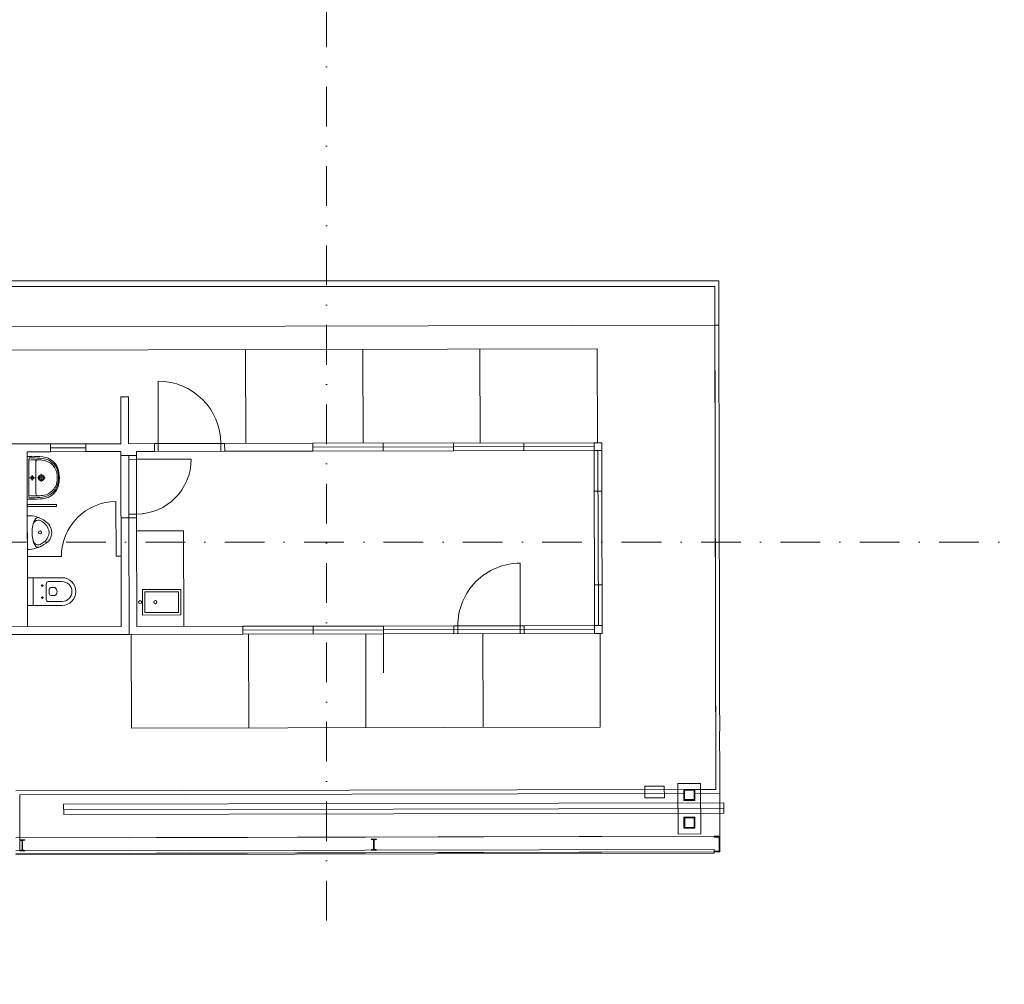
# Model space of a CAD drawing. Header units: millimetres. Extents: x -916886 to 3713765, y -2985421 to 1675785.
# Tile 77 of 256: x 962683 to 975287, y -5656 to 6688. Entities that reach past the tile are written whole.
import ezdxf
from ezdxf import colors
from ezdxf.entities.mleader import LeaderData, LeaderLine
from ezdxf.math import Vec2, Vec3

# ---------------------------------------------------------------- set-up
doc = ezdxf.new("R2010")
doc.units = ezdxf.units.MM
doc.linetypes.add('DASHDOT', pattern=[25.4, 12.7, -6.35, 0, -6.35])
doc.layers.add('A99_N_kce-pohl', color=1, linetype='Continuous', lineweight=9)
doc.layers.add('A99_N_txt-popis-50 @ 200', color=240, linetype='Continuous', lineweight=9)
doc.styles.add('A99_popis', font='isocpeur.ttf')

# ---------------------------------------------------------------- blocks, each defined once
blk = doc.blocks.new('I160')
for p, q in [((-37, 160), (-37, 158)), ((-37, 160), (37, 160)), ((-8, 148), (-34, 154)), ((8, 148), (34, 154)), ((37, 160), (37, 158)), ((-37, 0), (-37, 2)), ((37, 0), (-37, 0)), ((-8, 12), (-34, 6)), ((-3, 18), (-3, 142)), ((3, 18), (3, 142)), ((8, 12), (34, 6)), ((37, 0), (37, 2))]:
    blk.add_line(p, q)
for centre, radius, start, end in [((-33, 158), 3.8, 180, 256), ((-9, 142), 6.3, 0, 76), ((9, 142), 6.3, 104, 180), ((33, 158), 3.8, 284, 0), ((-33, 2), 3.8, 104, 180), ((-9, 18), 6.3, 284, 0), ((9, 18), 6.3, 180, 256), ((33, 2), 3.8, 0, 76)]:
    blk.add_arc(centre, radius, start, end)

msp = doc.modelspace()

# ---------------------------------------------------------------- linework, layer by layer
at = {"linetype": 'Continuous', "lineweight": 0}
for p, q in [((964456.9, 1162.7), (964455, 2062.7)), ((964406.7, 1262.6), (965306.7, 1264.5)), ((965256.9, 1164.4), (965256.7, 1264.4)), ((964406.9, 1162.6), (965306.9, 1164.5))]:
    msp.add_line(p, q, dxfattribs=at)
at = {"lineweight": 5}
for p, q in [((963223.8, -452.4), (962781.3, -453.3)), ((962781.3, -453.3), (962782.1, -808.3)), ((962856.3, -453.2), (962857.1, -808.2)), ((963223.9, -502.4), (963051.4, -502.8)), ((962956.5, -553), (962986.5, -552.9)), ((962971.5, -537.9), (962971.6, -567.9)), ((963021.5, -532.8), (963021.9, -727.8)), ((963061.6, -600.2), (963061.8, -660.2)), ((963081.6, -580.2), (963133.7, -580.1)), ((962956.9, -708), (962986.9, -707.9)), ((962971.8, -692.9), (962971.9, -722.9)), ((963081.8, -680.2), (963134, -680.1)), ((962782.1, -808.3), (963224.6, -807.4)), ((963052, -757.8), (963224.5, -757.4))]:
    msp.add_line(p, q, dxfattribs=at)
for centre in [(962971.5, -552.9), (962971.9, -707.9)]:
    msp.add_circle(centre, 7.5, dxfattribs=at)
at = {"linetype": 'Continuous', "lineweight": 0}
msp.add_arc((964456.7, 1262.7), 800, 0.12122, 90.12122, dxfattribs=at)
at = {"lineweight": 5}
for centre, radius, start, end in [((963051.5, -532.8), 30, 90.12122, 180.12122), ((963224.2, -629.9), 177.5, 270.12122, 90.12122), ((963224.2, -629.9), 127.5, 270.12122, 90.12122), ((963081.6, -600.2), 20, 90.12122, 180.12122), ((963100, -631.8), 61.7, 1.63402, 56.85534), ((963100, -628.5), 61.7, 303.3871, 358.60842), ((963051.9, -727.8), 30, 180.12122, 270.12122), ((963081.8, -660.2), 20, 180.12122, 270.12122)]:
    msp.add_arc(centre, radius, start, end, dxfattribs=at)
at = {"layer": 'A99_N_kce-pohl', "color": 7, "lineweight": 9, "ltscale": 2}
for p, q in [((971582.5, 2777.8), (959774.5, 2752.8)), ((971582.5, 2777.8), (959774.5, 2752.8)), ((971582.5, 2777.8), (971632.5, 2777.9)), ((971582.5, 2777.8), (971632.5, 2777.9)), ((959775.2, 2452.8), (970075.2, 2474.6)), ((959775.2, 2452.8), (970075.2, 2474.6)), ((965577.7, 1265.1), (965575.2, 2465.1)), ((965577.7, 1265.1), (965575.2, 2465.1)), ((967077.7, 1268.3), (967075.2, 2468.3)), ((967077.7, 1268.3), (967075.2, 2468.3)), ((968577.7, 1271.4), (968575.2, 2471.4)), ((968577.7, 1271.4), (968575.2, 2471.4)), ((970077.7, 1274.6), (970075.2, 2474.6)), ((970077.7, 1274.6), (970075.2, 2474.6)), ((964076.4, 1861.9), (963976.4, 1861.7)), ((964076.4, 1861.9), (963976.4, 1861.7)), ((963977.7, 1261.7), (963976.4, 1861.7)), ((963977.7, 1261.7), (963976.4, 1861.7)), ((964077.7, 1261.9), (964076.4, 1861.9)), ((964077.7, 1261.9), (964076.4, 1861.9)), ((963527.7, 1260.8), (963077.7, 1259.8)), ((963527.7, 1260.8), (963077.7, 1259.8)), ((963977.7, 1261.7), (963527.7, 1260.8)), ((963977.7, 1261.7), (963527.7, 1260.8)), ((963527.7, 1260.8), (963527.9, 1160.8)), ((963527.7, 1260.8), (963527.9, 1160.8)), ((964077.7, 1261.9), (964406.7, 1262.6)), ((964406.7, 1262.6), (964077.7, 1261.9)), ((964077.7, 1261.9), (964406.7, 1262.6)), ((964406.7, 1262.6), (964077.7, 1261.9)), ((964406.7, 1262.6), (964406.9, 1162.6)), ((964406.7, 1262.6), (964406.9, 1162.6)), ((965306.7, 1264.5), (966435.7, 1266.9)), ((965306.7, 1264.5), (966435.7, 1266.9)), ((965306.7, 1264.5), (965306.9, 1164.5)), ((965306.7, 1264.5), (965306.9, 1164.5)), ((970135.7, 1274.7), (966435.7, 1266.9)), ((970135.7, 1274.7), (966435.7, 1266.9)), ((966435.9, 1166.9), (966435.7, 1266.9)), ((966435.9, 1166.9), (966435.7, 1266.9)), ((967335.9, 1168.8), (967335.7, 1268.8)), ((967335.9, 1168.8), (967335.7, 1268.8)), ((968235.9, 1170.7), (968235.7, 1270.7)), ((968235.9, 1170.7), (968235.7, 1270.7)), ((969135.9, 1172.6), (969135.7, 1272.6)), ((969135.9, 1172.6), (969135.7, 1272.6)), ((970137, 654.7), (970135.7, 1274.7)), ((970135.7, 1274.7), (970137, 654.7)), ((970135.9, 1174.7), (970135.7, 1274.7)), ((970137, 654.7), (970135.7, 1274.7)), ((970135.7, 1274.7), (970137, 654.7)), ((970135.9, 1174.7), (970135.7, 1274.7)), ((963077.7, 1259.8), (962290.4, 1258.1)), ((963077.7, 1259.8), (962290.4, 1258.1)), ((962777.9, 1159.2), (963077.9, 1159.8)), ((962777.9, 1159.2), (963077.9, 1159.8)), ((963077.9, 1159.8), (963077.7, 1259.8)), ((963077.9, 1159.8), (963077.7, 1259.8)), ((963527.8, 1210.8), (963077.8, 1209.8)), ((963527.8, 1210.8), (963077.8, 1209.8)), ((963527.9, 1160.8), (963077.9, 1159.8)), ((963527.9, 1160.8), (963077.9, 1159.8)), ((963527.9, 1160.8), (963977.9, 1161.7)), ((963527.9, 1160.8), (963977.9, 1161.7)), ((963977.9, 1161.7), (963978, 1111.7)), ((963977.9, 1161.7), (963978, 1111.7)), ((966435.8, 1216.9), (970035.8, 1224.5)), ((966435.8, 1216.9), (970035.8, 1224.5)), ((970035.9, 1174.5), (966435.9, 1166.9)), ((970035.9, 1174.5), (966435.9, 1166.9)), ((970035.9, 1174.5), (970037, 654.5)), ((970035.9, 1174.5), (970037, 654.5)), ((964078, 1111.9), (963978, 1111.7)), ((964078, 1111.9), (963978, 1111.7)), ((963978.1, 1061.7), (963978, 1111.7)), ((963978.1, 1061.7), (963978, 1111.7)), ((963979.6, 361.7), (963978.1, 1061.7)), ((963979.6, 361.7), (963978.1, 1061.7)), ((964178, 1112.1), (964078, 1111.9)), ((964178, 1112.1), (964078, 1111.9)), ((964079.7, 311.9), (964078, 1111.9)), ((964178.1, 1062.1), (964078.1, 1061.9)), ((964178.1, 1062.1), (964078.1, 1061.9)), ((964178.1, 1062.1), (964178, 1112.1)), ((964178.1, 1062.1), (964178, 1112.1)), ((964178.1, 1062.1), (964878.1, 1063.6)), ((964178.1, 1062.1), (964878.1, 1063.6)), ((964179.6, 362.1), (964178.1, 1062.1)), ((964179.6, 362.1), (964178.1, 1062.1)), ((970037, 654.5), (970137, 654.7)), ((970037, 654.5), (970137, 654.7)), ((970039.5, -545.5), (970037, 654.5)), ((970039.5, -545.5), (970037, 654.5)), ((970039.5, -545.5), (970037, 654.5)), ((970039.5, -545.5), (970037, 654.5)), ((963916.3, -178.4), (963914.8, 521.6)), ((963916.3, -178.4), (963914.8, 521.6)), ((963979.7, 311.7), (963979.6, 361.7)), ((963979.7, 311.7), (963979.6, 361.7)), ((964079.7, 311.9), (963979.7, 311.7)), ((964079.7, 311.9), (963979.7, 311.7)), ((963979.7, 311.7), (963979.8, 261.7)), ((963979.7, 311.7), (963979.8, 261.7)), ((964179.6, 362.1), (964079.6, 361.9)), ((964179.6, 362.1), (964079.6, 361.9)), ((964179.7, 312.1), (964079.7, 311.9)), ((964179.7, 312.1), (964079.7, 311.9)), ((964179.7, 312.1), (964179.6, 362.1)), ((964179.7, 312.1), (964179.6, 362.1)), ((964179.7, 312.1), (964179.8, 262.1)), ((964179.7, 312.1), (964179.8, 262.1)), ((964780.1, 146.4), (964180.1, 145.1)), ((964780.1, 146.4), (964180.1, 145.1)), ((963216.3, -179.9), (962780.8, -180.8)), ((963216.3, -179.9), (962780.8, -180.8)), ((963916.3, -178.4), (963980.8, -178.3)), ((963916.3, -178.4), (963980.8, -178.3)), ((970039.5, -545.5), (970139.5, -545.3)), ((970039.5, -545.5), (970139.5, -545.3)), ((962633.9, -3781.1), (971646.4, -3762.1)), ((962633.9, -3781.1), (971646.4, -3762.1)), ((964087.3, -3781, 0), (971645.3, -3762.1)), ((964087.3, -3781, 0), (971645.3, -3762.1)), ((971571.4, -3772.2), (971571.4, -3762.2)), ((971571.4, -3772.2), (971571.4, -3762.2)), ((962634.3, -3948.1), (971571.7, -3929.2)), ((962634.3, -3948.1), (971571.7, -3929.2)), ((962634.3, -3981.1), (971646.8, -3962.1)), ((962634.3, -3981.1), (971646.8, -3962.1)), ((962634.4, -3998.1), (971571.8, -3979.2)), ((962634.4, -3998.1), (971571.8, -3979.2)), ((964087.8, -3981, 0), (971645.8, -3962.1)), ((964087.8, -3981, 0), (971645.8, -3962.1)), ((971571.7, -3929.2), (971571.8, -3979.2)), ((971571.7, -3929.2), (971571.8, -3979.2)), ((971571.8, -3962.2), (971571.8, -3952.2)), ((971571.8, -3962.2), (971571.8, -3952.2))]:
    msp.add_line(p, q, dxfattribs=at)
at = {"layer": 'A99_N_kce-pohl', "color": 7, "lineweight": 5, "ltscale": 2}
for p, q in [((962778, 1100.3), (962837.7, 1100.4)), ((962778, 1100.3), (962837.7, 1100.4)), ((962779.2, 550.3), (962778, 1100.3)), ((962779.2, 550.3), (962778, 1100.3)), ((962798.1, 1053.1), (962802.3, 1080.4)), ((962798.1, 1053.1), (962802.3, 1080.4)), ((962799.1, 597.6), (962798.1, 1053.1)), ((962799.1, 597.6), (962798.1, 1053.1)), ((962837.7, 1080.4), (962802.3, 1080.4)), ((962837.7, 1080.4), (962802.3, 1080.4)), ((962888.6, 825.5), (962888.2, 1025.5)), ((962888.6, 825.5), (962888.2, 1025.5)), ((962879.5, 825.5), (962807.7, 825.4)), ((962879.5, 825.5), (962807.7, 825.4)), ((962843.6, 861.3), (962843.7, 789.6)), ((962843.6, 861.3), (962843.7, 789.6)), ((962888.6, 825.5), (962889.1, 625.6)), ((962888.6, 825.5), (962889.1, 625.6)), ((963009.6, 825.8), (962909.6, 825.6)), ((963009.6, 825.8), (962909.6, 825.6)), ((962959.5, 875.7), (962959.7, 775.7)), ((962959.5, 875.7), (962959.7, 775.7)), ((962838.8, 550.4), (962779.2, 550.3)), ((962838.8, 550.4), (962779.2, 550.3)), ((962799.1, 597.6), (962803.4, 570.4)), ((962799.1, 597.6), (962803.4, 570.4)), ((962838.7, 570.4), (962803.4, 570.4)), ((962838.7, 570.4), (962803.4, 570.4)), ((962780.6, -89.9), (962779.7, 340.5)), ((962780.6, -89.9), (962779.7, 340.5))]:
    msp.add_line(p, q, dxfattribs=at)
at = {"layer": 'A99_N_kce-pohl', "color": 7, "linetype": 'DASHDOT', "ltscale": 40}
msp.add_line((1003412.1, 0), (812462.5, 0), dxfattribs=at)
at = {"layer": 'A99_N_kce-pohl', "color": 7, "lineweight": 9, "ltscale": 2}
for points in [[(971632.5, 2777.9), (971632.5, 3346), (962397.4, 3346), (962397.4, 3346)], [(962317.4, 3275.5), (962317.4, 3275.5), (971582.5, 3275.6), (971582.5, 3275.6)], [(966435.7, 1266.9), (965306.7, 1264.5)], [(966435.7, 1266.9), (965306.7, 1264.5)], [(964406.9, 1162.6), (964177.9, 1162.1), (964178, 1112.1)], [(964406.9, 1162.6), (964177.9, 1162.1), (964178, 1112.1)], [(966435.9, 1166.9), (965306.9, 1164.5)], [(966435.9, 1166.9), (965306.9, 1164.5)], [(963979.7, 261.7), (963979.8, 261.7)], [(963979.7, 261.7), (963979.8, 261.7)], [(971571.8, -3962.2), (971646.8, -3962.1), (971646.4, -3762.1), (971571.4, -3762.2)], [(971571.8, -3962.2), (971640, -3962.1), (971645.8, -3962.1), (971646.4, -3762.1), (971571.4, -3762.2), (971571.4, -3772.2), (971636.4, -3772.1), (971636.8, -3952.1), (971571.8, -3952.2), (971571.8, -3962.3)], [(971571.8, -3962.2), (971646.8, -3962.1), (971646.4, -3762.1), (971571.4, -3762.2)], [(971571.8, -3962.2), (971640, -3962.1), (971645.8, -3962.1), (971646.4, -3762.1), (971571.4, -3762.2), (971571.4, -3772.2), (971636.4, -3772.1), (971636.8, -3952.1), (971571.8, -3952.2), (971571.8, -3962.3)], [(971571.8, -3952.2), (971636.8, -3952.1), (971636.4, -3772.1), (971571.4, -3772.2)], [(971571.8, -3952.2), (971636.8, -3952.1), (971636.4, -3772.1), (971571.4, -3772.2)]]:
    msp.add_lwpolyline(points, dxfattribs=at)
for points in [[(970035.9, 1174.5), (970135.9, 1174.7), (970135.7, 1274.7), (970035.7, 1274.5)], [(970035.9, 1174.5), (970135.9, 1174.7), (970135.7, 1274.7), (970035.7, 1274.5)], [(962779.4, 483.2), (962779.4, 457.2), (963154.3, 458), (963154.2, 484)], [(962779.4, 483.2), (962779.4, 457.2), (963154.3, 458), (963154.2, 484)]]:
    msp.add_lwpolyline(points, close=True, dxfattribs=at)
at = {"layer": 'A99_N_kce-pohl', "color": 7, "lineweight": 5, "ltscale": 2}
for centre, radius in [((962843.6, 825.5), 20), ((962843.6, 825.5), 20), ((962959.6, 825.7), 37.5), ((962959.6, 825.7), 37.5), ((962959.6, 825.7), 25), ((962959.6, 825.7), 25), ((962943.1, 126.8), 19.4), ((962943.1, 126.8), 19.4), ((964224.5, -766.6), 20.1), ((964224.5, -766.6), 20.1), ((964419.2, -766.1), 20.1), ((964419.2, -766.1), 20.1)]:
    msp.add_circle(centre, radius, dxfattribs=at)
for centre, radius, start, end in [((962885.7, -265.3), 1321.3, 88.59431, 93.80045), ((962885.7, -265.3), 1321.3, 88.59431, 93.80045), ((962833.9, -422.6), 1523.1, 84.61399, 89.85945), ((962833.9, -422.6), 1523.1, 84.61399, 89.85945), ((962833.9, -422.6), 1503.1, 84.60327, 89.85772), ((962833.9, -422.6), 1503.1, 84.60327, 89.85772), ((962918.2, 1025.6), 30, 90.12122, 180.12122), ((962918.2, 1025.6), 30, 90.12122, 180.12122), ((962930.7, 858.7), 197.3, 78.00989, 93.64991), ((962930.7, 858.7), 197.3, 78.00989, 93.64991), ((962950.3, 836.5), 216.3, 53.8824, 84.33061), ((962950.3, 836.5), 216.3, 53.8824, 84.33061), ((962949.2, 841.6), 233.7, 42.29439, 83.59166), ((962949.2, 841.6), 233.7, 42.29439, 83.59166), ((962955.9, 864.4), 230.3, 37.10844, 84.7609), ((962955.9, 864.4), 230.3, 37.10844, 84.7609), ((962951.6, 839.8), 212.8, 13.06762, 53.63637), ((962951.6, 839.8), 212.8, 13.06762, 53.63637), ((962966.5, 857.6), 210.1, 8.30544, 42.22648), ((962966.5, 857.6), 210.1, 8.30544, 42.22648), ((962957.9, 863.7), 229.1, 6.09345, 37.54533), ((962957.9, 863.7), 229.1, 6.09345, 37.54533), ((962763.2, 825.3), 400.7, 351.24317, 8.99926), ((962763.2, 825.3), 400.7, 351.24317, 8.99926), ((962778.6, 825.3), 400.7, 351.24317, 8.99926), ((962778.6, 825.3), 400.7, 351.24317, 8.99926), ((962790, 825.3), 400.7, 351.24317, 8.99926), ((962790, 825.3), 400.7, 351.24317, 8.99926), ((962951.7, 811.5), 212.8, 306.60607, 347.17482), ((962951.7, 811.5), 212.8, 306.60607, 347.17482), ((962966.6, 793.8), 210.1, 318.01596, 351.937), ((962966.6, 793.8), 210.1, 318.01596, 351.937), ((962958, 787.7), 229.1, 322.69711, 354.14899), ((962958, 787.7), 229.1, 322.69711, 354.14899), ((962950.4, 814.9), 216.3, 275.91183, 306.36003), ((962950.4, 814.9), 216.3, 275.91183, 306.36003), ((962949.3, 809.8), 233.7, 276.65078, 317.94805), ((962949.3, 809.8), 233.7, 276.65078, 317.94805), ((962956, 787), 230.3, 275.48154, 323.134), ((962956, 787), 230.3, 275.48154, 323.134), ((962881.1, 1918.4), 1323.4, 266.44595, 271.64416), ((962881.1, 1918.4), 1323.4, 266.44595, 271.64416), ((962828.6, 2073.5), 1503.1, 270.38472, 275.63917), ((962828.6, 2073.5), 1503.1, 270.38472, 275.63917), ((962828.6, 2073.5), 1523.1, 270.38299, 275.62844), ((962828.6, 2073.5), 1523.1, 270.38299, 275.62844), ((962919.1, 625.6), 30, 180.12122, 270.12122), ((962919.1, 625.6), 30, 180.12122, 270.12122), ((962930.8, 792.6), 197.3, 266.59252, 282.23255), ((962930.8, 792.6), 197.3, 266.59252, 282.23255), ((962797.9, -16.6), 357.6, 52.73518, 92.91851), ((962797.9, -16.6), 357.6, 52.73518, 92.91851), ((963015.8, 193.3), 167.4, 138.14818, 172.65978), ((963015.8, 193.3), 167.4, 138.14818, 172.65978), ((962920.2, 213.5), 69.7, 55.26504, 161.77951), ((962920.2, 213.5), 69.7, 55.26504, 161.77951), ((962918.9, 280.7), 36.9, 60.56805, 138.82657), ((962918.9, 280.7), 36.9, 60.56805, 138.82657), ((962885.6, 114.6), 173, 23.09055, 64.53401), ((962885.6, 114.6), 173, 23.09055, 64.53401), ((962899.5, 105.6), 199, 23.55709, 54.724), ((962899.5, 105.6), 199, 23.55709, 54.724), ((963270.3, 127.1), 429.5, 168.23522, 191.87343), ((963270.3, 127.1), 429.5, 168.23522, 191.87343), ((962931.2, 125.2), 127.1, 333.47247, 26.76996), ((962931.2, 125.2), 127.1, 333.47247, 26.76996), ((962957.4, 126.1), 137.7, 334.89176, 25.35068), ((962957.4, 126.1), 137.7, 334.89176, 25.35068), ((963020.6, 61.7), 172.1, 187.65938, 216.18626), ((963020.6, 61.7), 172.1, 187.65938, 216.18626), ((962920.9, 36.9), 68.5, 194.27548, 302.21987), ((962920.9, 36.9), 68.5, 194.27548, 302.21987), ((962859.3, 162.5), 208.1, 298.10475, 333.1086), ((962859.3, 162.5), 208.1, 298.10475, 333.1086), ((962912.6, 133.8), 182, 295.91469, 338.69962), ((962912.6, 133.8), 182, 295.91469, 338.69962), ((962792.3, 271.4), 361.5, 268.13217, 303.54299), ((962792.3, 271.4), 361.5, 268.13217, 303.54299), ((962919.6, -21.5), 42.2, 205.86741, 284.82371), ((962919.6, -21.5), 42.2, 205.86741, 284.82371)]:
    msp.add_arc(centre, radius, start, end, dxfattribs=at)
at = {"layer": 'A99_N_kce-pohl', "color": 7, "lineweight": 9, "ltscale": 2}
for centre, start, end in [((964178.1, 1062.1), 270.12122, 0.12122), ((964178.1, 1062.1), 270.12122, 0.12122), ((963916.3, -178.4), 90.12122, 180.12122), ((963916.3, -178.4), 90.12122, 180.12122)]:
    msp.add_arc(centre, 700, start, end, dxfattribs=at)

# ---------------------------------------------------------------- block references
at = {"layer": 'A99_N_kce-pohl', "color": 7, "lineweight": 9, "ltscale": 2, "xscale": 0.8775000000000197, "yscale": 0.8775000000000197, "zscale": 0.8775000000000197, "rotation": 180.1212188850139}
for p in [(962716.4, -3807.5), (962716.4, -3807.5), (967216.4, -3798), (967216.4, -3798)]:
    msp.add_blockref('I160', p, dxfattribs=at)

# ---------------------------------------------------------------- leaders
at = {"layer": 'A99_N_txt-popis-50 @ 200', "lineweight": 9}
ml = msp.add_multileader_mtext('Standard', dxfattribs=at)
ml.set_content('\\A1;{\\C256;demontáž stěnových panelů PUR, tl.40mm, včetně výplní otvorů a klempířských výrobků}', color=1, style='A99_popis')
ml.set_leader_properties(color=256, linetype='ByLayer', lineweight=-1)
ml.build(insert=Vec2(0, 0))
ml.multileader.update_dxf_attribs({"dogleg_length": 1, "arrow_head_size": 300, "scale": 200})
ctx = ml.context
ctx.base_point, ctx.scale, ctx.char_height, ctx.arrow_head_size, ctx.landing_gap_size, ctx.plane_origin = Vec3(301405, -3355), 200, 500, 300, 250, Vec3(314625, -10211)
notes = []
notes.append((ctx, [(1, (1, 1, 0), (317590, -3355), (-1, 0), 585, [(0, [(317590, -890)], 0, [])])]))
ctx.mtext.insert, ctx.mtext.width, ctx.mtext.flow_direction = Vec3(301655, -3030), 15225, 5
ctx.mtext.has_bg_fill, ctx.mtext.bg_color, ctx.mtext.bg_scale_factor, ctx.mtext.bg_transparency, ctx.mtext.use_window_bg_color = 1, -1073741824, 1, 0, 1
ml = msp.add_multileader_mtext('Standard', dxfattribs=at)
ml.set_content('\\A1;{\\C256;demontáž oplocení}', color=1, style='A99_popis')
ml.set_leader_properties(color=256, linetype='ByLayer', lineweight=-1)
ml.build(insert=Vec2(0, 0))
ml.multileader.update_dxf_attribs({"dogleg_length": 1, "arrow_head_size": 300, "scale": 200})
ctx = ml.context
ctx.base_point, ctx.scale, ctx.char_height, ctx.arrow_head_size, ctx.landing_gap_size, ctx.plane_origin = Vec3(403660, -5325), 200, 500, 300, 250, Vec3(407330, -12791)
notes.append((ctx, [(1, (1, 1, 0), (410295, -5325), (-1, 0), 585, [(0, [(410295, -4500)], 0, [])])]))
ctx.mtext.insert, ctx.mtext.width, ctx.mtext.defined_height, ctx.mtext.flow_direction = Vec3(403910, -5000), 5760, 2293.3, 5
ctx.mtext.has_bg_fill, ctx.mtext.bg_color, ctx.mtext.bg_scale_factor, ctx.mtext.bg_transparency, ctx.mtext.use_window_bg_color = 1, -1073741824, 1, 0, 1
for ctx, leaders in notes:
    for number, flags, end, landing, length, lines in leaders:
        leader = LeaderData()
        leader.index, (leader.has_last_leader_line, leader.has_dogleg_vector, leader.attachment_direction) = number, flags
        leader.last_leader_point, leader.dogleg_vector, leader.dogleg_length = Vec3(end), Vec3(landing), length
        for number, points, colour, breaks in lines:
            line = LeaderLine()
            line.index, line.vertices, line.color, line.breaks = number, Vec3.list(points), colors.encode_raw_color(colour), breaks
            leader.lines.append(line)
        ctx.leaders.append(leader)

# ---------------------------------------------------------------- next in the draw order: linework, layer by layer
at = {"layer": 'A99_N_kce-pohl', "color": 7, "lineweight": 9, "ltscale": 2}
for p, q in [((971185.1, -3163.1), (962632.6, -3181.1)), ((971185.2, -3213.1), (962682.7, -3231)), ((962684.3, -3948), (962682.7, -3231)), ((962684.3, -3948), (962682.7, -3231)), ((971325.1, -3162.8), (971595.1, -3162.2)), ((971325.1, -3162.8), (971595.1, -3162.2)), ((971325.2, -3212.8), (971645.2, -3212.1)), ((971325.2, -3212.8), (971645.2, -3212.1)), ((971646.4, -3762.1), (971645.2, -3212.1)), ((971695.4, -3332), (963245.5, -3349.9)), ((971695.4, -3332), (963245.5, -3349.9)), ((963245.8, -3484.9), (963245.5, -3349.9)), ((963245.8, -3484.9), (963245.5, -3349.9)), ((971695.7, -3467), (971695.4, -3332)), ((971695.7, -3467), (971695.4, -3332)), ((971695.6, -3407), (963245.6, -3424.9)), ((971695.6, -3407), (963245.6, -3424.9)), ((971695.7, -3467), (963245.8, -3484.9)), ((971695.7, -3467), (963245.8, -3484.9))]:
    msp.add_line(p, q, dxfattribs=at)
for points in [[(971325.4, -3302.8), (971185.4, -3303.1), (971185.1, -3163.1), (971325.1, -3162.8)], [(971325.4, -3302.8), (971185.4, -3303.1), (971185.1, -3163.1), (971325.1, -3162.8)], [(971315.4, -3292.8), (971195.4, -3293), (971195.1, -3173), (971315.1, -3172.8)], [(971315.4, -3292.8), (971195.4, -3293), (971195.1, -3173), (971315.1, -3172.8)], [(971326.1, -3657.8), (971186.1, -3658.1), (971185.8, -3518.1), (971325.8, -3517.8)], [(971326.1, -3657.8), (971186.1, -3658.1), (971185.8, -3518.1), (971325.8, -3517.8)], [(971316.1, -3647.8), (971196.1, -3648), (971195.9, -3528), (971315.9, -3527.8)], [(971316.1, -3647.8), (971196.1, -3648), (971195.9, -3528), (971315.9, -3527.8)]]:
    msp.add_lwpolyline(points, close=True, dxfattribs=at)
for points in [[(971325.4, -3302.8), (971325.1, -3162.8), (971185.1, -3163.1), (971185.4, -3303.1), (971325.4, -3302.8)], [(971325.4, -3302.8), (971325.1, -3162.8), (971185.1, -3163.1), (971185.4, -3303.1), (971325.4, -3302.8)], [(971315.4, -3292.8), (971315.1, -3172.8), (971195.1, -3173), (971195.4, -3293), (971315.4, -3292.8)], [(971315.4, -3292.8), (971315.1, -3172.8), (971195.1, -3173), (971195.4, -3293), (971315.4, -3292.8)], [(971326.1, -3657.8), (971325.8, -3517.8), (971185.8, -3518.1), (971186.1, -3658.1), (971326.1, -3657.8)], [(971326.1, -3657.8), (971325.8, -3517.8), (971185.8, -3518.1), (971186.1, -3658.1), (971326.1, -3657.8)], [(971316.1, -3647.8), (971315.9, -3527.8), (971195.9, -3528), (971196.1, -3648), (971316.1, -3647.8)], [(971316.1, -3647.8), (971315.9, -3527.8), (971195.9, -3528), (971196.1, -3648), (971316.1, -3647.8)]]:
    msp.add_lwpolyline(points, dxfattribs=at)

# ---------------------------------------------------------------- next in the draw order: leaders
at = {"layer": 'A99_N_txt-popis-50 @ 200', "lineweight": 9}
ml = msp.add_multileader_mtext('Standard', dxfattribs=at)
ml.set_content('\\A1;{\\C256;demontáž stěnových panelů PUR, tl.40mm, včetně výplní otvorů a klempířských výrobků}', color=1, style='A99_popis')
ml.set_leader_properties(color=256, linetype='ByLayer', lineweight=-1)
ml.build(insert=Vec2(0, 0))
ml.multileader.update_dxf_attribs({"dogleg_length": 1, "arrow_head_size": 300, "scale": 200})
ctx = ml.context
ctx.base_point, ctx.scale, ctx.char_height, ctx.arrow_head_size, ctx.landing_gap_size, ctx.plane_origin = Vec3(394110, -2745), 200, 500, 300, 250, Vec3(407330, -10211)
notes = []
notes.append((ctx, [(1, (1, 1, 0), (410295, -2745), (-1, 0), 585, [(0, [(410295, -890)], 0, [])])]))
ctx.mtext.insert, ctx.mtext.width, ctx.mtext.defined_height, ctx.mtext.flow_direction = Vec3(394360, -2420), 15225, 2293.3, 5
ctx.mtext.has_bg_fill, ctx.mtext.bg_color, ctx.mtext.bg_scale_factor, ctx.mtext.bg_transparency, ctx.mtext.use_window_bg_color = 1, -1073741824, 1, 0, 1
for ctx, leaders in notes:
    for number, flags, end, landing, length, lines in leaders:
        leader = LeaderData()
        leader.index, (leader.has_last_leader_line, leader.has_dogleg_vector, leader.attachment_direction) = number, flags
        leader.last_leader_point, leader.dogleg_vector, leader.dogleg_length = Vec3(end), Vec3(landing), length
        for number, points, colour, breaks in lines:
            line = LeaderLine()
            line.index, line.vertices, line.color, line.breaks = number, Vec3.list(points), colors.encode_raw_color(colour), breaks
            leader.lines.append(line)
        ctx.leaders.append(leader)

# ---------------------------------------------------------------- next in the draw order: linework, layer by layer
at = {"linetype": 'Continuous', "lineweight": 0}
for p, q in [((969090.9, -1167.5), (969089, -267.5)), ((969140.6, -1067.4), (968240.7, -1069.3)), ((968290.9, -1169.2), (968290.7, -1069.2)), ((969140.9, -1167.4), (968240.9, -1169.3))]:
    msp.add_line(p, q, dxfattribs=at)
msp.add_arc((969090.6, -1067.5), 800, 90.12122, 180.12122, dxfattribs=at)
at = {"layer": 'A99_N_kce-pohl', "color": 7, "lineweight": 9, "ltscale": 2}
for p, q in [((971595.1, -3162.2), (971582.5, 3275.6)), ((971595.1, -3162.2), (971582.5, 2777.8)), ((971645.2, -3212.1), (971632.5, 2777.9)), ((971645.2, -3212.1), (971632.5, 2777.9)), ((962782.7, -1080.8), (962777.9, 1159.2)), ((962782.7, -1080.8), (962777.9, 1159.2)), ((970090.6, -1065.4), (970085.9, 1174.6)), ((970090.6, -1065.4), (970085.9, 1174.6)), ((970140.6, -1065.3), (970137, 654.7)), ((970140.6, -1065.3), (970137, 654.7)), ((963979.7, 311.7), (963982.7, -1078.3)), ((963979.7, 311.7), (963982.7, -1078.3)), ((964079.7, 311.9), (964082.9, -1178.1)), ((964079.7, 311.9), (964082.9, -1178.1)), ((964782.7, -1076.6), (964780.1, 146.4)), ((964782.7, -1076.6), (964780.1, 146.4)), ((970039.5, -545.5), (970040.6, -1065.5)), ((970039.5, -545.5), (970040.6, -1065.5)), ((963982.7, -1078.3), (961058.1, -1084.5)), ((963982.7, -1078.3), (961058.1, -1084.5)), ((967340.7, -1071.2), (965540.7, -1075)), ((967340.7, -1071.2), (965540.7, -1075)), ((965540.7, -1075), (965540.9, -1175)), ((965540.7, -1075), (965540.9, -1175)), ((965540.8, -1125), (967340.8, -1121.2)), ((965540.8, -1125), (967340.8, -1121.2)), ((966440.7, -1073.1), (966440.9, -1173.1)), ((966440.7, -1073.1), (966440.9, -1173.1)), ((970040.6, -1065.5), (967340.7, -1071.2)), ((970040.6, -1065.5), (967340.7, -1071.2)), ((967340.7, -1071.2), (967340.9, -1171.2)), ((967340.7, -1071.2), (967340.9, -1171.2)), ((967340.7, -1071.2), (967340.9, -1171.2)), ((967340.7, -1071.2), (967340.9, -1171.2)), ((967340.8, -1121.2), (970040.8, -1115.5)), ((967340.8, -1121.2), (970040.8, -1115.5)), ((968240.7, -1069.3), (968240.9, -1169.3)), ((968240.7, -1069.3), (968240.9, -1169.3)), ((968240.7, -1069.3), (968240.9, -1169.3)), ((968240.7, -1069.3), (968240.9, -1169.3)), ((969140.6, -1067.4), (969140.9, -1167.4)), ((969140.6, -1067.4), (969140.9, -1167.4)), ((969140.6, -1067.4), (969140.9, -1167.4)), ((969140.6, -1067.4), (969140.9, -1167.4)), ((964082.9, -1178.1), (961058.3, -1184.5)), ((964082.9, -1178.1), (961058.3, -1184.5)), ((964082.9, -1178.1), (965540.9, -1175)), ((964082.9, -1178.1), (965540.9, -1175)), ((964082.9, -1178.1), (965540.9, -1175)), ((964111.9, -1178), (964114.4, -2378)), ((967340.9, -1171.2), (965540.9, -1175)), ((967340.9, -1171.2), (965540.9, -1175)), ((965611.9, -1174.8), (965614.4, -2374.8)), ((965611.9, -1174.8), (965614.4, -2374.8)), ((967111.9, -1171.7), (967114.4, -2371.7)), ((970140.9, -1165.3), (967340.9, -1171.2)), ((970140.9, -1165.3), (967340.9, -1171.2)), ((967341.9, -1671.2), (967340.9, -1171.2)), ((968611.9, -1168.5), (968614.4, -2368.5)), ((970111.9, -1165.3), (970114.4, -2365.3)), ((970114.4, -2365.3), (964114.4, -2378))]:
    msp.add_line(p, q, dxfattribs=at)
at = {"layer": 'A99_N_kce-pohl', "color": 7, "linetype": 'DASHDOT', "ltscale": 40}
msp.add_lwpolyline([(966612.5, 139955), (966612.5, -4850)], dxfattribs=at)
at = {"layer": 'A99_N_kce-pohl', "color": 7, "lineweight": 9, "ltscale": 2}
for points in [[(964179.7, 312.1), (964182.7, -1077.9), (965540.7, -1075)], [(971109.9, -3088.2), (971111.3, -3733.2), (971401.3, -3732.6), (971399.9, -3087.6), (971109.9, -3088.2)], [(971401.3, -3732.6), (971399.9, -3087.6), (971109.9, -3088.2), (971111.3, -3733.2), (971401.3, -3732.6)], [(971109.9, -3088.2), (971111.3, -3733.2), (971401.3, -3732.6), (971399.9, -3087.6), (971109.9, -3088.2)], [(971401.3, -3732.6), (971399.9, -3087.6), (971109.9, -3088.2), (971111.3, -3733.2), (971401.3, -3732.6)]]:
    msp.add_lwpolyline(points, dxfattribs=at)
at = {"layer": 'A99_N_kce-pohl', "color": 7, "lineweight": 5, "ltscale": 2}
for points in [[(964253.5, -602.9), (964254.2, -930.1), (964746.4, -929), (964745.7, -601.9)], [(964253.5, -602.9), (964254.2, -930.1), (964746.4, -929), (964745.7, -601.9)], [(964283.6, -632.9), (964284.1, -900), (964716.3, -899.1), (964715.7, -632)], [(964283.6, -632.9), (964284.1, -900), (964716.3, -899.1), (964715.7, -632)]]:
    msp.add_lwpolyline(points, close=True, dxfattribs=at)
at = {"layer": 'A99_N_kce-pohl', "color": 7, "lineweight": 9, "ltscale": 2}
for points in [[(970040.6, -1065.5), (970140.6, -1065.3), (970140.9, -1165.3), (970040.9, -1165.5)], [(970040.6, -1065.5), (970140.6, -1065.3), (970140.9, -1165.3), (970040.9, -1165.5)], [(970935.3, -3268.6), (970685.3, -3269.1), (970685, -3119.1), (970935, -3118.6)], [(970935.3, -3268.6), (970685.3, -3269.1), (970685, -3119.1), (970935, -3118.6)], [(971401.3, -3732.6), (971111.3, -3733.2), (971109.9, -3088.2), (971399.9, -3087.6)], [(971401.3, -3732.6), (971111.3, -3733.2), (971109.9, -3088.2), (971399.9, -3087.6)]]:
    msp.add_lwpolyline(points, close=True, dxfattribs=at)

doc.saveas('drawing.dxf')
